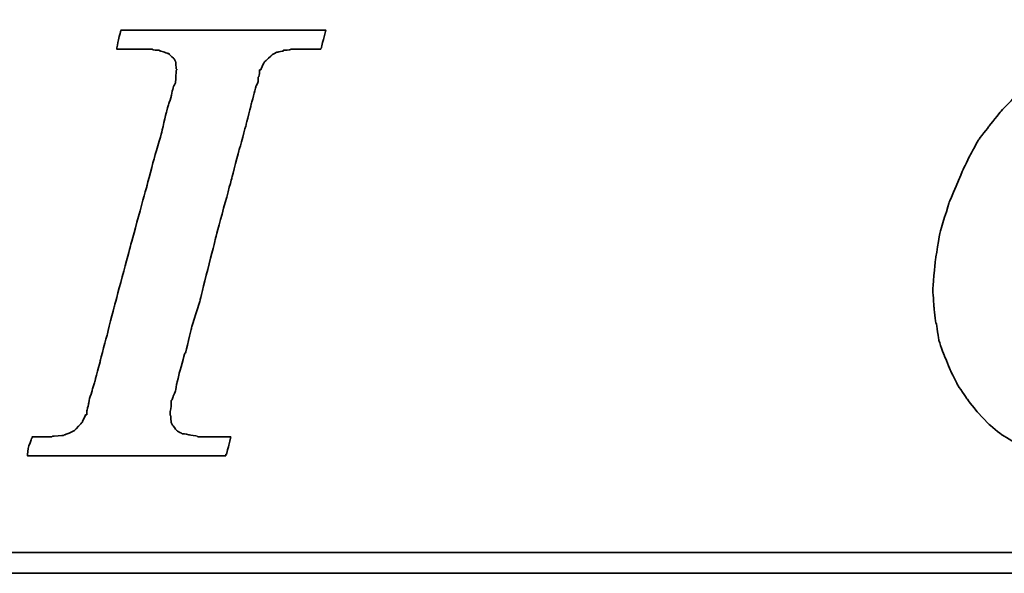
# Model space of a CAD drawing. Extents: x -57 to 243, y 96 to 458.
# Tile 30 of 46: x 217.97 to 221.91, y 128.15 to 130.37. Entities that reach past the tile are written whole.
import ezdxf

# ---------------------------------------------------------------- set-up
doc = ezdxf.new("R2010")
doc.units = 0
doc.header["$MEASUREMENT"] = 0
doc.layers.add('DIM', color=4, linetype='CONTINUOUS')
doc.layers.add('layer 1', color=7, linetype='CONTINUOUS')

# ---------------------------------------------------------------- blocks, each defined once
blk = doc.blocks.new('TBI MOTION logo(完整正式版)')
at = {"layer": 'layer 1', "color": 22, "lineweight": 35}
for points, knots in [([(-11.34375, -6.98375), (-11.34375, -6.98375), (-10.91375, -7.43875), (-10.91375, -7.43875), (-10.91375, -7.43875), (-10.91375, -7.43875), (-10.38625, -7.87125), (-10.38625, -7.87125), (-10.38625, -7.87125), (-10.38625, -7.87125), (-9.81125, -8.20375), (-9.81125, -8.20375), (-9.81125, -8.20375), (-9.81125, -8.20375), (-9.21125, -8.51875), (-9.21125, -8.51875), (-9.21125, -8.51875), (-9.21125, -8.51875), (-8.51625, -8.75875), (-8.51625, -8.75875), (-8.51625, -8.75875), (-8.51625, -8.75875), (-7.77125, -8.90375), (-7.77125, -8.90375), (-7.77125, -8.90375), (-7.77125, -8.90375), (-6.97875, -8.99875), (-6.97875, -8.99875), (-6.97875, -8.99875), (-6.97875, -8.99875), (-6.14125, -9.02375), (-6.14125, -9.02375), (-6.14125, -9.02375), (-6.14125, -9.02375), (-5.37125, -8.99875), (-5.37125, -8.99875), (-5.37125, -8.99875), (-5.37125, -8.99875), (-4.65375, -8.94875), (-4.65375, -8.94875), (-4.65375, -8.94875), (-4.65375, -8.94875), (-3.93375, -8.80625), (-3.93375, -8.80625), (-3.93375, -8.80625), (-3.93375, -8.80625), (-3.21375, -8.66375), (-3.21375, -8.66375), (-3.21375, -8.66375), (-3.21375, -8.66375), (-2.49375, -8.39875), (-2.49375, -8.39875), (-2.49375, -8.39875), (-2.49375, -8.39875), (-1.79875, -8.13375), (-1.79875, -8.13375), (-1.79875, -8.13375), (-1.79875, -8.13375), (-1.17375, -7.84375), (-1.17375, -7.84375), (-1.17375, -7.84375), (-1.17375, -7.84375), (-0.52375, -7.46375), (-0.52375, -7.46375), (-0.52375, -7.46375), (-0.52375, -7.46375), (0.10124, -7.07875), (0.10124, -7.07875), (0.10124, -7.07875), (0.10124, -7.07875), (0.67625, -6.62375), (0.67625, -6.62375), (0.67625, -6.62375), (0.67625, -6.62375), (1.24874, -6.14375), (1.24874, -6.14375), (1.24874, -6.14375), (1.24874, -6.14375), (1.72874, -5.64125), (1.72874, -5.64125), (1.72874, -5.64125), (1.72874, -5.64125), (2.18624, -5.06375), (2.18624, -5.06375), (2.18624, -5.06375), (2.18624, -5.06375), (2.61625, -4.48874), (2.61625, -4.48874), (2.61625, -4.48874), (2.61625, -4.48874), (3.00125, -3.83874), (3.00125, -3.83874), (3.00125, -3.83874), (3.00125, -3.83874), (3.36124, -3.21374), (3.36124, -3.21374), (3.36124, -3.21374), (3.36124, -3.21374), (3.84374, -1.99125), (3.84374, -1.99125), (3.84374, -1.99125), (3.84374, -1.99125), (4.22625, -0.81875), (4.22625, -0.81875), (4.22625, -0.81875), (4.22625, -0.81875), (4.39125, 0.45624), (4.39125, 0.45624), (4.39125, 0.45624), (4.39125, 0.45624), (4.48874, 1.70124), (4.48874, 1.70124), (4.48874, 1.70124), (4.48874, 1.70124), (4.43874, 2.44625), (4.43874, 2.44625), (4.43874, 2.44625), (4.43874, 2.44625), (4.36874, 3.14125), (4.36874, 3.14125), (4.36874, 3.14125), (4.36874, 3.14125), (4.25125, 3.81125), (4.25125, 3.81125), (4.25125, 3.81125), (4.25125, 3.81125), (4.03124, 4.41125), (4.03124, 4.41125), (4.03124, 4.41125), (4.03124, 4.41125), (3.74374, 5.01125), (3.74374, 5.01125), (3.74374, 5.01125), (3.74374, 5.01125), (3.43124, 5.58875), (3.43124, 5.58875), (3.43124, 5.58875), (3.43124, 5.58875), (3.02625, 6.09125), (3.02625, 6.09125), (3.02625, 6.09125), (3.02625, 6.09125), (2.59374, 6.54875), (2.59374, 6.54875), (2.59374, 6.54875), (2.59374, 6.54875), (2.09124, 6.98125), (2.09124, 6.98125), (2.09124, 6.98125), (2.09124, 6.98125), (1.56124, 7.36625), (1.56124, 7.36625), (1.56124, 7.36625), (1.56124, 7.36625), (0.98624, 7.67625), (0.98624, 7.67625), (0.98624, 7.67625), (0.98624, 7.67625), (0.38624, 7.96375), (0.38624, 7.96375), (0.38624, 7.96375), (0.38624, 7.96375), (-0.25875, 8.15625), (-0.25875, 8.15625), (-0.25875, 8.15625), (-0.25875, 8.15625), (-0.98125, 8.30125), (-0.98125, 8.30125), (-0.98125, 8.30125), (-0.98125, 8.30125), (-1.70124, 8.37125), (-1.70124, 8.37125), (-1.70124, 8.37125), (-1.70124, 8.37125), (-2.49375, 8.39624), (-2.49375, 8.39624), (-2.49375, 8.39624), (-2.49375, 8.39624), (-3.28625, 8.37125), (-3.28625, 8.37125), (-3.28625, 8.37125), (-3.28625, 8.37125), (-4.05125, 8.32125), (-4.05125, 8.32125), (-4.05125, 8.32125), (-4.05125, 8.32125), (-4.77375, 8.18125), (-4.77375, 8.18125), (-4.77375, 8.18125), (-4.77375, 8.18125), (-5.51625, 7.96375), (-5.51625, 7.96375), (-5.51625, 7.96375), (-5.51625, 7.96375), (-6.21125, 7.72625), (-6.21125, 7.72625), (-6.21125, 7.72625), (-6.21125, 7.72625), (-6.92875, 7.43625), (-6.92875, 7.43625), (-6.92875, 7.43625), (-6.92875, 7.43625), (-7.57875, 7.10125), (-7.57875, 7.10125), (-7.57875, 7.10125), (-7.57875, 7.10125), (-8.24875, 6.69125), (-8.24875, 6.69125), (-8.24875, 6.69125), (-8.24875, 6.69125), (-8.84875, 6.26125), (-8.84875, 6.26125), (-8.84875, 6.26125), (-8.84875, 6.26125), (-9.42625, 5.78125), (-9.42625, 5.78125), (-9.42625, 5.78125), (-9.42625, 5.78125), (-9.95375, 5.30125), (-9.95375, 5.30125), (-9.95375, 5.30125), (-9.95375, 5.30125), (-10.43375, 4.79624), (-10.43375, 4.79624), (-10.43375, 4.79624), (-10.43375, 4.79624), (-10.88875, 4.22125), (-10.88875, 4.22125), (-10.88875, 4.22125), (-10.88875, 4.22125), (-11.29875, 3.69375), (-11.29875, 3.69375), (-11.29875, 3.69375), (-11.29875, 3.69375), (-11.63375, 3.09125), (-11.63375, 3.09125), (-11.63375, 3.09125), (-11.63375, 3.09125), (-11.91875, 2.49625), (-11.91875, 2.49625), (-11.91875, 2.49625), (-11.91875, 2.49625), (-12.44875, 1.24625), (-12.44875, 1.24625), (-12.44875, 1.24625), (-12.44875, 1.24625), (-12.80875, 0.06874), (-12.80875, 0.06874), (-12.80875, 0.06874), (-12.80875, 0.06874), (-12.99875, -1.07875), (-12.99875, -1.07875), (-12.99875, -1.07875), (-12.99875, -1.07875), (-13.09375, -2.18375), (-13.09375, -2.18375), (-13.09375, -2.18375), (-13.09375, -2.18375), (-13.04875, -2.85375), (-13.04875, -2.85375), (-13.04875, -2.85375), (-13.04875, -2.85375), (-12.97375, -3.50375), (-12.97375, -3.50375), (-12.97375, -3.50375), (-12.97375, -3.50375), (-12.95375, -3.50375), (-12.95375, -3.50375), (-12.95375, -3.50375), (-12.95375, -3.50375), (-12.85375, -4.17375), (-12.85375, -4.17375), (-12.85375, -4.17375), (-12.85375, -4.17375), (-12.63875, -4.77624), (-12.63875, -4.77624), (-12.63875, -4.77624), (-12.63875, -4.77624), (-12.39875, -5.35125), (-12.39875, -5.35125), (-12.39875, -5.35125), (-12.39875, -5.35125), (-12.11375, -5.92875), (-12.11375, -5.92875), (-12.11375, -5.92875), (-12.11375, -5.92875), (-11.75375, -6.45375), (-11.75375, -6.45375), (-11.75375, -6.45375), (-11.75375, -6.45375), (-11.34375, -6.98375), (-11.34375, -6.98375)], [0, 0, 0, 0, 0.01369863, 0.01369863, 0.01369863, 0.01369864, 0.02739726, 0.02739726, 0.02739726, 0.02739727, 0.04109589, 0.04109589, 0.04109589, 0.0410959, 0.05479452, 0.05479452, 0.05479452, 0.05479453, 0.06849315, 0.06849315, 0.06849315, 0.06849316, 0.08219178, 0.08219178, 0.08219178, 0.08219179, 0.09589041, 0.09589041, 0.09589041, 0.09589042, 0.10958904, 0.10958904, 0.10958904, 0.10958905, 0.12328767, 0.12328767, 0.12328767, 0.12328768, 0.1369863, 0.1369863, 0.1369863, 0.13698631, 0.15068493, 0.15068493, 0.15068493, 0.15068494, 0.16438356, 0.16438356, 0.16438356, 0.16438357, 0.17808219, 0.17808219, 0.17808219, 0.1780822, 0.19178082, 0.19178082, 0.19178082, 0.19178083, 0.20547945, 0.20547945, 0.20547945, 0.20547946, 0.21917808, 0.21917808, 0.21917808, 0.21917809, 0.23287671, 0.23287671, 0.23287671, 0.23287672, 0.24657534, 0.24657534, 0.24657534, 0.24657535, 0.26027397, 0.26027397, 0.26027397, 0.26027398, 0.2739726, 0.2739726, 0.2739726, 0.27397261, 0.28767123, 0.28767123, 0.28767123, 0.28767124, 0.30136986, 0.30136986, 0.30136986, 0.30136987, 0.31506849, 0.31506849, 0.31506849, 0.3150685, 0.32876712, 0.32876712, 0.32876712, 0.32876713, 0.34246575, 0.34246575, 0.34246575, 0.34246576, 0.35616438, 0.35616438, 0.35616438, 0.35616439, 0.36986301, 0.36986301, 0.36986301, 0.36986302, 0.38356164, 0.38356164, 0.38356164, 0.38356165, 0.39726027, 0.39726027, 0.39726027, 0.39726028, 0.4109589, 0.4109589, 0.4109589, 0.41095891, 0.42465753, 0.42465753, 0.42465753, 0.42465754, 0.43835616, 0.43835616, 0.43835616, 0.43835617, 0.45205479, 0.45205479, 0.45205479, 0.4520548, 0.46575342, 0.46575342, 0.46575342, 0.46575343, 0.47945205, 0.47945205, 0.47945205, 0.47945206, 0.49315068, 0.49315068, 0.49315068, 0.49315069, 0.50684932, 0.50684932, 0.50684932, 0.50684933, 0.52054795, 0.52054795, 0.52054795, 0.52054796, 0.53424658, 0.53424658, 0.53424658, 0.53424659, 0.54794521, 0.54794521, 0.54794521, 0.54794522, 0.56164384, 0.56164384, 0.56164384, 0.56164385, 0.57534247, 0.57534247, 0.57534247, 0.57534248, 0.5890411, 0.5890411, 0.5890411, 0.58904111, 0.60273973, 0.60273973, 0.60273973, 0.60273974, 0.61643836, 0.61643836, 0.61643836, 0.61643837, 0.63013699, 0.63013699, 0.63013699, 0.630137, 0.64383562, 0.64383562, 0.64383562, 0.64383563, 0.65753425, 0.65753425, 0.65753425, 0.65753426, 0.67123288, 0.67123288, 0.67123288, 0.67123289, 0.68493151, 0.68493151, 0.68493151, 0.68493152, 0.69863014, 0.69863014, 0.69863014, 0.69863015, 0.71232877, 0.71232877, 0.71232877, 0.71232878, 0.7260274, 0.7260274, 0.7260274, 0.72602741, 0.73972603, 0.73972603, 0.73972603, 0.73972604, 0.75342466, 0.75342466, 0.75342466, 0.75342467, 0.76712329, 0.76712329, 0.76712329, 0.7671233, 0.78082192, 0.78082192, 0.78082192, 0.78082193, 0.79452055, 0.79452055, 0.79452055, 0.79452056, 0.80821918, 0.80821918, 0.80821918, 0.80821919, 0.82191781, 0.82191781, 0.82191781, 0.82191782, 0.83561644, 0.83561644, 0.83561644, 0.83561645, 0.84931507, 0.84931507, 0.84931507, 0.84931508, 0.8630137, 0.8630137, 0.8630137, 0.86301371, 0.87671233, 0.87671233, 0.87671233, 0.87671234, 0.89041096, 0.89041096, 0.89041096, 0.89041097, 0.90410959, 0.90410959, 0.90410959, 0.9041096, 0.91780822, 0.91780822, 0.91780822, 0.91780823, 0.93150685, 0.93150685, 0.93150685, 0.93150686, 0.94520548, 0.94520548, 0.94520548, 0.94520549, 0.95890411, 0.95890411, 0.95890411, 0.95890412, 0.97260274, 0.97260274, 0.97260274, 0.97260275, 0.98630137, 0.98630137, 0.98630137, 0.98630138, 1, 1, 1, 1]), ([(-40.59125, -7.94375), (-40.59125, -7.94375), (-40.97375, -7.94375), (-40.97375, -7.94375), (-40.97375, -7.94375), (-40.97375, -7.94375), (-41.38125, -7.94375), (-41.38125, -7.94375), (-41.38125, -7.94375), (-41.38125, -7.94375), (-41.54875, -7.94375), (-41.54875, -7.94375), (-41.54875, -7.94375), (-41.54875, -7.94375), (-41.59875, -7.94375), (-41.59875, -7.94375), (-41.59875, -7.94375), (-41.59875, -7.94375), (-41.88375, -7.94375), (-41.88375, -7.94375), (-41.88375, -7.94375), (-41.88375, -7.94375), (-41.90875, -7.91875), (-41.90875, -7.91875), (-41.90875, -7.91875), (-41.90875, -7.91875), (-42.19875, -7.87125), (-42.19875, -7.87125), (-42.19875, -7.87125), (-42.19875, -7.87125), (-42.43875, -7.82375), (-42.43875, -7.82375), (-42.43875, -7.82375), (-42.43875, -7.82375), (-42.45875, -7.82375), (-42.45875, -7.82375), (-42.45875, -7.82375), (-42.45875, -7.82375), (-42.48625, -7.82375), (-42.48625, -7.82375), (-42.48625, -7.82375), (-42.48625, -7.82375), (-42.67625, -7.72375), (-42.67625, -7.72375), (-42.67625, -7.72375), (-42.67625, -7.72375), (-42.70125, -7.70375), (-42.70125, -7.70375), (-42.70125, -7.70375), (-42.70125, -7.70375), (-42.72375, -7.67875), (-42.72375, -7.67875), (-42.72375, -7.67875), (-42.72375, -7.67875), (-42.86875, -7.48875), (-42.86875, -7.48875), (-42.86875, -7.48875), (-42.86875, -7.48875), (-42.89375, -7.43875), (-42.89375, -7.43875), (-42.89375, -7.43875), (-42.89375, -7.43875), (-42.91875, -7.38875), (-42.91875, -7.38875), (-42.91875, -7.38875), (-42.91875, -7.38875), (-42.93875, -7.12875), (-42.93875, -7.12875), (-42.93875, -7.12875), (-42.93875, -7.12875), (-42.96375, -7.10375), (-42.96375, -7.10375), (-42.96375, -7.10375), (-42.96375, -7.10375), (-42.96375, -7.05375), (-42.96375, -7.05375), (-42.96375, -7.05375), (-42.96375, -7.05375), (-42.96375, -7.00875), (-42.96375, -7.00875), (-42.96375, -7.00875), (-42.96375, -7.00875), (-42.91875, -6.69625), (-42.91875, -6.69625), (-42.91875, -6.69625), (-42.91875, -6.69625), (-42.91875, -6.62375), (-42.91875, -6.62375), (-42.91875, -6.62375), (-42.91875, -6.62375), (-42.91875, -6.59625), (-42.91875, -6.59625), (-42.91875, -6.59625), (-42.91875, -6.59625), (-42.91875, -6.57375), (-42.91875, -6.57375), (-42.91875, -6.57375), (-42.91875, -6.57375), (-42.91875, -6.52875), (-42.91875, -6.52875), (-42.91875, -6.52875), (-42.91875, -6.52875), (-42.89375, -6.50375), (-42.89375, -6.50375), (-42.89375, -6.50375), (-42.89375, -6.50375), (-42.84375, -6.38375), (-42.84375, -6.38375), (-42.84375, -6.38375), (-42.84375, -6.38375), (-42.84375, -6.35875), (-42.84375, -6.35875), (-42.84375, -6.35875), (-42.84375, -6.35875), (-42.74625, -6.14375), (-42.74625, -6.14375), (-42.74625, -6.14375), (-42.74625, -6.14375), (-42.70125, -5.85375), (-42.70125, -5.85375), (-42.70125, -5.85375), (-42.70125, -5.85375), (-42.60375, -5.47125), (-42.60375, -5.47125), (-42.60375, -5.47125), (-42.60375, -5.47125), (-42.60375, -5.44875), (-42.60375, -5.44875), (-42.60375, -5.44875), (-42.60375, -5.44875), (-42.38875, -4.67875), (-42.38875, -4.67875), (-42.38875, -4.67875), (-42.38875, -4.67875), (-42.36375, -4.65375), (-42.36375, -4.65375), (-42.36375, -4.65375), (-42.36375, -4.65375), (-42.12375, -3.69625), (-42.12375, -3.69625), (-42.12375, -3.69625), (-42.12375, -3.69625), (-42.12375, -3.67374), (-42.12375, -3.67374), (-42.12375, -3.67374), (-42.12375, -3.67374), (-41.78875, -2.59374), (-41.78875, -2.59374), (-41.78875, -2.59374), (-41.78875, -2.59374), (-41.18875, -0.19375), (-41.18875, -0.19375), (-41.18875, -0.19375), (-41.18875, -0.19375), (-40.54375, 2.20624), (-40.54375, 2.20624), (-40.54375, 2.20624), (-40.54375, 2.20624), (-40.25375, 3.30875), (-40.25375, 3.30875), (-40.25375, 3.30875), (-40.25375, 3.30875), (-39.98875, 4.27125), (-39.98875, 4.27125), (-39.98875, 4.27125), (-39.98875, 4.27125), (-39.77375, 5.13125), (-39.77375, 5.13125), (-39.77375, 5.13125), (-39.77375, 5.13125), (-39.67875, 5.47125), (-39.67875, 5.47125), (-39.67875, 5.47125), (-39.67875, 5.47125), (-39.60375, 5.75625), (-39.60375, 5.75625), (-39.60375, 5.75625), (-39.60375, 5.75625), (-39.60375, 5.78125), (-39.60375, 5.78125), (-39.60375, 5.78125), (-39.60375, 5.78125), (-39.50875, 5.97125), (-39.50875, 5.97125), (-39.50875, 5.97125), (-39.50875, 5.97125), (-39.50875, 6.13875), (-39.50875, 6.13875), (-39.50875, 6.13875), (-39.50875, 6.13875), (-39.48625, 6.16625), (-39.48625, 6.16625), (-39.48625, 6.16625), (-39.48625, 6.16625), (-39.46125, 6.28625), (-39.46125, 6.28625), (-39.46125, 6.28625), (-39.46125, 6.28625), (-39.46125, 6.42625), (-39.46125, 6.42625), (-39.46125, 6.42625), (-39.46125, 6.42625), (-39.41375, 6.42625), (-39.41375, 6.42625), (-39.41375, 6.42625), (-39.41375, 6.42625), (-39.29375, 6.69125), (-39.29375, 6.69125), (-39.29375, 6.69125), (-39.29375, 6.69125), (-39.26875, 6.74125), (-39.26875, 6.74125), (-39.26875, 6.74125), (-39.26875, 6.74125), (-39.24375, 6.76625), (-39.24375, 6.76625), (-39.24375, 6.76625), (-39.24375, 6.76625), (-38.98375, 7.00624), (-38.98375, 7.00624), (-38.98375, 7.00624), (-38.98375, 7.00624), (-38.95625, 7.02624), (-38.95625, 7.02624), (-38.95625, 7.02624), (-38.95625, 7.02624), (-38.78875, 7.12624), (-38.78875, 7.12624), (-38.78875, 7.12624), (-38.78875, 7.12624), (-38.76375, 7.12624), (-38.76375, 7.12624), (-38.76375, 7.12624), (-38.76375, 7.12624), (-38.74375, 7.12624), (-38.74375, 7.12624), (-38.74375, 7.12624), (-38.74375, 7.12624), (-38.52875, 7.17125), (-38.52875, 7.17125), (-38.52875, 7.17125), (-38.52875, 7.17125), (-38.52875, 7.19624), (-38.52875, 7.19624), (-38.52875, 7.19624), (-38.52875, 7.19624), (-38.50375, 7.19624), (-38.50375, 7.19624), (-38.50375, 7.19624), (-38.50375, 7.19624), (-38.26125, 7.21875), (-38.26125, 7.21875), (-38.26125, 7.21875), (-38.26125, 7.21875), (-38.23875, 7.24624), (-38.23875, 7.24624), (-38.23875, 7.24624), (-38.23875, 7.24624), (-38.21625, 7.24624), (-38.21625, 7.24624), (-38.21625, 7.24624), (-38.21625, 7.24624), (-38.18875, 7.24624), (-38.18875, 7.24624), (-38.18875, 7.24624), (-38.18875, 7.24624), (-37.90375, 7.24624), (-37.90375, 7.24624), (-37.90375, 7.24624), (-37.90375, 7.24624), (-37.85375, 7.24624), (-37.85375, 7.24624), (-37.85375, 7.24624), (-37.85375, 7.24624), (-37.75875, 7.24624), (-37.75875, 7.24624), (-37.75875, 7.24624), (-37.75875, 7.24624), (-37.42375, 7.24624), (-37.42375, 7.24624), (-37.42375, 7.24624), (-37.42375, 7.24624), (-37.08875, 7.24624), (-37.08875, 7.24624), (-37.08875, 7.24624), (-37.08875, 7.24624), (-37.06375, 7.24624), (-37.06375, 7.24624), (-37.06375, 7.24624), (-37.06375, 7.24624), (-37.06375, 7.26624), (-37.06375, 7.26624), (-37.06375, 7.26624), (-37.06375, 7.26624), (-37.03875, 7.29125), (-37.03875, 7.29125), (-37.03875, 7.29125), (-37.03875, 7.29125), (-37.03875, 7.31625), (-37.03875, 7.31625), (-37.03875, 7.31625), (-37.03875, 7.31625), (-36.94125, 7.67625), (-36.94125, 7.67625), (-36.94125, 7.67625), (-36.94125, 7.67625), (-36.86875, 7.98625), (-36.86875, 7.98625), (-36.86875, 7.98625), (-36.86875, 7.98625), (-36.98875, 7.98625), (-36.98875, 7.98625), (-36.98875, 7.98625), (-36.98875, 7.98625), (-37.42375, 7.98625), (-37.42375, 7.98625), (-37.42375, 7.98625), (-37.42375, 7.98625), (-37.94875, 7.98625), (-37.94875, 7.98625), (-37.94875, 7.98625), (-37.94875, 7.98625), (-38.57375, 7.98625), (-38.57375, 7.98625), (-38.57375, 7.98625), (-38.57375, 7.98625), (-39.29375, 7.98625), (-39.29375, 7.98625), (-39.29375, 7.98625), (-39.29375, 7.98625), (-40.82875, 7.98625), (-40.82875, 7.98625), (-40.82875, 7.98625), (-40.82875, 7.98625), (-42.36375, 7.98625), (-42.36375, 7.98625), (-42.36375, 7.98625), (-42.36375, 7.98625), (-43.08375, 7.98625), (-43.08375, 7.98625), (-43.08375, 7.98625), (-43.08375, 7.98625), (-43.70875, 7.98625), (-43.70875, 7.98625), (-43.70875, 7.98625), (-43.70875, 7.98625), (-44.23375, 7.98625), (-44.23375, 7.98625), (-44.23375, 7.98625), (-44.23375, 7.98625), (-44.66875, 7.98625), (-44.66875, 7.98625), (-44.66875, 7.98625), (-44.66875, 7.98625), (-44.88375, 7.98625), (-44.88375, 7.98625), (-44.88375, 7.98625), (-44.88375, 7.98625), (-44.90875, 7.94125), (-44.90875, 7.94125), (-44.90875, 7.94125), (-44.90875, 7.94125), (-44.90875, 7.91625), (-44.90875, 7.91625), (-44.90875, 7.91625), (-44.90875, 7.91625), (-45.00375, 7.55625), (-45.00375, 7.55625), (-45.00375, 7.55625), (-45.00375, 7.55625), (-45.05375, 7.24624), (-45.05375, 7.24624), (-45.05375, 7.24624), (-45.05375, 7.24624), (-44.61875, 7.24624), (-44.61875, 7.24624), (-44.61875, 7.24624), (-44.61875, 7.24624), (-44.11375, 7.24624), (-44.11375, 7.24624), (-44.11375, 7.24624), (-44.11375, 7.24624), (-43.99375, 7.24624), (-43.99375, 7.24624), (-43.99375, 7.24624), (-43.99375, 7.24624), (-43.94625, 7.24624), (-43.94625, 7.24624), (-43.94625, 7.24624), (-43.94625, 7.24624), (-43.92374, 7.24624), (-43.92374, 7.24624), (-43.92374, 7.24624), (-43.92374, 7.24624), (-43.65875, 7.24624), (-43.65875, 7.24624), (-43.65875, 7.24624), (-43.65875, 7.24624), (-43.63875, 7.21875), (-43.63875, 7.21875), (-43.63875, 7.21875), (-43.63875, 7.21875), (-43.46875, 7.19624), (-43.46875, 7.19624), (-43.46875, 7.19624), (-43.46875, 7.19624), (-43.39875, 7.19624), (-43.39875, 7.19624), (-43.39875, 7.19624), (-43.39875, 7.19624), (-43.37125, 7.17125), (-43.37125, 7.17125), (-43.37125, 7.17125), (-43.37125, 7.17125), (-43.34875, 7.17125), (-43.34875, 7.17125), (-43.34875, 7.17125), (-43.34875, 7.17125), (-43.20375, 7.12624), (-43.20375, 7.12624), (-43.20375, 7.12624), (-43.20375, 7.12624), (-43.05875, 7.07624), (-43.05875, 7.07624), (-43.05875, 7.07624), (-43.05875, 7.07624), (-43.01375, 7.07624), (-43.01375, 7.07624), (-43.01375, 7.07624), (-43.01375, 7.07624), (-42.98875, 7.02624), (-42.98875, 7.02624), (-42.98875, 7.02624), (-42.98875, 7.02624), (-42.79875, 6.86125), (-42.79875, 6.86125), (-42.79875, 6.86125), (-42.79875, 6.86125), (-42.77375, 6.81125), (-42.77375, 6.81125), (-42.77375, 6.81125), (-42.77375, 6.81125), (-42.74625, 6.76625), (-42.74625, 6.76625), (-42.74625, 6.76625), (-42.74625, 6.76625), (-42.72375, 6.47625), (-42.72375, 6.47625), (-42.72375, 6.47625), (-42.72375, 6.47625), (-42.70125, 6.45124), (-42.70125, 6.45124), (-42.70125, 6.45124), (-42.70125, 6.45124), (-42.70125, 6.42625), (-42.70125, 6.42625), (-42.70125, 6.42625), (-42.70125, 6.42625), (-42.72375, 6.40625), (-42.72375, 6.40625), (-42.72375, 6.40625), (-42.72375, 6.40625), (-42.74625, 5.97125), (-42.74625, 5.97125), (-42.74625, 5.97125), (-42.74625, 5.97125), (-42.74625, 5.94625), (-42.74625, 5.94625), (-42.74625, 5.94625), (-42.74625, 5.94625), (-42.74625, 5.92625), (-42.74625, 5.92625), (-42.74625, 5.92625), (-42.74625, 5.92625), (-42.77375, 5.87625), (-42.77375, 5.87625), (-42.77375, 5.87625), (-42.77375, 5.87625), (-42.81875, 5.80625), (-42.81875, 5.80625), (-42.81875, 5.80625), (-42.81875, 5.80625), (-42.86875, 5.63625), (-42.86875, 5.63625), (-42.86875, 5.63625), (-42.86875, 5.63625), (-42.91875, 5.39625), (-42.91875, 5.39625), (-42.91875, 5.39625), (-42.91875, 5.39625), (-42.91875, 5.37124), (-42.91875, 5.37124), (-42.91875, 5.37124), (-42.91875, 5.37124), (-43.01375, 5.10874), (-43.01375, 5.10874), (-43.01375, 5.10874), (-43.01375, 5.10874), (-43.10875, 4.77124), (-43.10875, 4.77124), (-43.10875, 4.77124), (-43.10875, 4.77124), (-43.29875, 3.95625), (-43.29875, 3.95625), (-43.29875, 3.95625), (-43.29875, 3.95625), (-43.58875, 2.95125), (-43.58875, 2.95125), (-43.58875, 2.95125), (-43.58875, 2.95125), (-43.87375, 1.87125), (-43.87375, 1.87125), (-43.87375, 1.87125), (-43.87375, 1.87125), (-44.52625, -0.50374), (-44.52625, -0.50374), (-44.52625, -0.50374), (-44.52625, -0.50374), (-45.14875, -2.85375), (-45.14875, -2.85375), (-45.14875, -2.85375), (-45.14875, -2.85375), (-45.43375, -3.95875), (-45.43375, -3.95875), (-45.43375, -3.95875), (-45.43375, -3.95875), (-45.69875, -4.96875), (-45.69875, -4.96875), (-45.69875, -4.96875), (-45.69875, -4.96875), (-45.91375, -5.78375), (-45.91375, -5.78375), (-45.91375, -5.78375), (-45.91375, -5.78375), (-46.01375, -6.11875), (-46.01375, -6.11875), (-46.01375, -6.11875), (-46.01375, -6.11875), (-46.01375, -6.14375), (-46.01375, -6.14375), (-46.01375, -6.14375), (-46.01375, -6.14375), (-46.10875, -6.40875), (-46.10875, -6.40875), (-46.10875, -6.40875), (-46.10875, -6.40875), (-46.15375, -6.64875), (-46.15375, -6.64875), (-46.15375, -6.64875), (-46.15375, -6.64875), (-46.20375, -6.83875), (-46.20375, -6.83875), (-46.20375, -6.83875), (-46.20375, -6.83875), (-46.22875, -6.93375), (-46.22875, -6.93375), (-46.22875, -6.93375), (-46.22875, -6.93375), (-46.22875, -7.07875), (-46.22875, -7.07875), (-46.22875, -7.07875), (-46.22875, -7.07875), (-46.27375, -7.07875), (-46.27375, -7.07875), (-46.27375, -7.07875), (-46.27375, -7.07875), (-46.39375, -7.34375), (-46.39375, -7.34375), (-46.39375, -7.34375), (-46.39375, -7.34375), (-46.39375, -7.36875), (-46.39375, -7.36875), (-46.39375, -7.36875), (-46.39375, -7.36875), (-46.42125, -7.38875), (-46.42125, -7.38875), (-46.42125, -7.38875), (-46.42125, -7.38875), (-46.68375, -7.67875), (-46.68375, -7.67875), (-46.68375, -7.67875), (-46.68375, -7.67875), (-46.70875, -7.70375), (-46.70875, -7.70375), (-46.70875, -7.70375), (-46.70875, -7.70375), (-46.75375, -7.72375), (-46.75375, -7.72375), (-46.75375, -7.72375), (-46.75375, -7.72375), (-47.08875, -7.87125), (-47.08875, -7.87125), (-47.08875, -7.87125), (-47.08875, -7.87125), (-47.11625, -7.87125), (-47.11625, -7.87125), (-47.11625, -7.87125), (-47.11625, -7.87125), (-47.13875, -7.89375), (-47.13875, -7.89375), (-47.13875, -7.89375), (-47.13875, -7.89375), (-47.56875, -7.91875), (-47.56875, -7.91875), (-47.56875, -7.91875), (-47.56875, -7.91875), (-47.59625, -7.94375), (-47.59625, -7.94375), (-47.59625, -7.94375), (-47.59625, -7.94375), (-47.64375, -7.94375), (-47.64375, -7.94375), (-47.64375, -7.94375), (-47.64375, -7.94375), (-47.73625, -7.94375), (-47.73625, -7.94375), (-47.73625, -7.94375), (-47.73625, -7.94375), (-48.07375, -7.94375), (-48.07375, -7.94375), (-48.07375, -7.94375), (-48.07375, -7.94375), (-48.36125, -7.94375), (-48.36125, -7.94375), (-48.36125, -7.94375), (-48.36125, -7.94375), (-48.36125, -7.96625), (-48.36125, -7.96625), (-48.36125, -7.96625), (-48.36125, -7.96625), (-48.36125, -7.99125), (-48.36125, -7.99125), (-48.36125, -7.99125), (-48.36125, -7.99125), (-48.38875, -8.01375), (-48.38875, -8.01375), (-48.38875, -8.01375), (-48.38875, -8.01375), (-48.50875, -8.34875), (-48.50875, -8.34875), (-48.50875, -8.34875), (-48.50875, -8.34875), (-48.55375, -8.68625), (-48.55375, -8.68625), (-48.55375, -8.68625), (-48.55375, -8.68625), (-48.45875, -8.68625), (-48.45875, -8.68625), (-48.45875, -8.68625), (-48.45875, -8.68625), (-48.07375, -8.68625), (-48.07375, -8.68625), (-48.07375, -8.68625), (-48.07375, -8.68625), (-47.52375, -8.68625), (-47.52375, -8.68625), (-47.52375, -8.68625), (-47.52375, -8.68625), (-46.92375, -8.68625), (-46.92375, -8.68625), (-46.92375, -8.68625), (-46.92375, -8.68625), (-46.25375, -8.68625), (-46.25375, -8.68625), (-46.25375, -8.68625), (-46.25375, -8.68625), (-46.20375, -8.68625), (-46.20375, -8.68625), (-46.20375, -8.68625), (-46.20375, -8.68625), (-44.71375, -8.68625), (-44.71375, -8.68625), (-44.71375, -8.68625), (-44.71375, -8.68625), (-43.22875, -8.68625), (-43.22875, -8.68625), (-43.22875, -8.68625), (-43.22875, -8.68625), (-42.55875, -8.68625), (-42.55875, -8.68625), (-42.55875, -8.68625), (-42.55875, -8.68625), (-42.50875, -8.68625), (-42.50875, -8.68625), (-42.50875, -8.68625), (-42.50875, -8.68625), (-41.93375, -8.68625), (-41.93375, -8.68625), (-41.93375, -8.68625), (-41.93375, -8.68625), (-41.38125, -8.68625), (-41.38125, -8.68625), (-41.38125, -8.68625), (-41.38125, -8.68625), (-40.97375, -8.68625), (-40.97375, -8.68625), (-40.97375, -8.68625), (-40.97375, -8.68625), (-40.78125, -8.68625), (-40.78125, -8.68625), (-40.78125, -8.68625), (-40.78125, -8.68625), (-40.78125, -8.63875), (-40.78125, -8.63875), (-40.78125, -8.63875), (-40.78125, -8.63875), (-40.75875, -8.63875), (-40.75875, -8.63875), (-40.75875, -8.63875), (-40.75875, -8.63875), (-40.66375, -8.27875), (-40.66375, -8.27875), (-40.66375, -8.27875), (-40.66375, -8.27875), (-40.59125, -7.94375), (-40.59125, -7.94375)], [0, 0, 0, 0, 0.00558659, 0.00558659, 0.00558659, 0.0055866, 0.01117318, 0.01117318, 0.01117318, 0.01117319, 0.01675978, 0.01675978, 0.01675978, 0.01675979, 0.02234637, 0.02234637, 0.02234637, 0.02234638, 0.02793296, 0.02793296, 0.02793296, 0.02793297, 0.03351955, 0.03351955, 0.03351955, 0.03351956, 0.03910615, 0.03910615, 0.03910615, 0.03910616, 0.04469274, 0.04469274, 0.04469274, 0.04469275, 0.05027933, 0.05027933, 0.05027933, 0.05027934, 0.05586592, 0.05586592, 0.05586592, 0.05586593, 0.06145251, 0.06145251, 0.06145251, 0.06145252, 0.06703911, 0.06703911, 0.06703911, 0.06703912, 0.0726257, 0.0726257, 0.0726257, 0.07262571, 0.07821229, 0.07821229, 0.07821229, 0.0782123, 0.08379888, 0.08379888, 0.08379888, 0.08379889, 0.08938547, 0.08938547, 0.08938547, 0.08938548, 0.09497207, 0.09497207, 0.09497207, 0.09497208, 0.10055866, 0.10055866, 0.10055866, 0.10055867, 0.10614525, 0.10614525, 0.10614525, 0.10614526, 0.11173184, 0.11173184, 0.11173184, 0.11173185, 0.11731844, 0.11731844, 0.11731844, 0.11731845, 0.12290503, 0.12290503, 0.12290503, 0.12290504, 0.12849162, 0.12849162, 0.12849162, 0.12849163, 0.13407821, 0.13407821, 0.13407821, 0.13407822, 0.1396648, 0.1396648, 0.1396648, 0.13966481, 0.1452514, 0.1452514, 0.1452514, 0.14525141, 0.15083799, 0.15083799, 0.15083799, 0.150838, 0.15642458, 0.15642458, 0.15642458, 0.15642459, 0.16201117, 0.16201117, 0.16201117, 0.16201118, 0.16759777, 0.16759777, 0.16759777, 0.16759778, 0.17318436, 0.17318436, 0.17318436, 0.17318437, 0.17877095, 0.17877095, 0.17877095, 0.17877096, 0.18435754, 0.18435754, 0.18435754, 0.18435755, 0.18994413, 0.18994413, 0.18994413, 0.18994414, 0.19553073, 0.19553073, 0.19553073, 0.19553074, 0.20111732, 0.20111732, 0.20111732, 0.20111733, 0.20670391, 0.20670391, 0.20670391, 0.20670392, 0.2122905, 0.2122905, 0.2122905, 0.21229051, 0.21787709, 0.21787709, 0.21787709, 0.2178771, 0.22346369, 0.22346369, 0.22346369, 0.2234637, 0.22905028, 0.22905028, 0.22905028, 0.22905029, 0.23463687, 0.23463687, 0.23463687, 0.23463688, 0.24022346, 0.24022346, 0.24022346, 0.24022347, 0.24581006, 0.24581006, 0.24581006, 0.24581007, 0.25139665, 0.25139665, 0.25139665, 0.25139666, 0.25698324, 0.25698324, 0.25698324, 0.25698325, 0.26256983, 0.26256983, 0.26256983, 0.26256984, 0.26815642, 0.26815642, 0.26815642, 0.26815643, 0.27374302, 0.27374302, 0.27374302, 0.27374303, 0.27932961, 0.27932961, 0.27932961, 0.27932962, 0.2849162, 0.2849162, 0.2849162, 0.28491621, 0.29050279, 0.29050279, 0.29050279, 0.2905028, 0.29608939, 0.29608939, 0.29608939, 0.2960894, 0.30167598, 0.30167598, 0.30167598, 0.30167599, 0.30726257, 0.30726257, 0.30726257, 0.30726258, 0.31284916, 0.31284916, 0.31284916, 0.31284917, 0.31843575, 0.31843575, 0.31843575, 0.31843576, 0.32402235, 0.32402235, 0.32402235, 0.32402236, 0.32960894, 0.32960894, 0.32960894, 0.32960895, 0.33519553, 0.33519553, 0.33519553, 0.33519554, 0.34078212, 0.34078212, 0.34078212, 0.34078213, 0.34636872, 0.34636872, 0.34636872, 0.34636873, 0.35195531, 0.35195531, 0.35195531, 0.35195532, 0.3575419, 0.3575419, 0.3575419, 0.35754191, 0.36312849, 0.36312849, 0.36312849, 0.3631285, 0.36871508, 0.36871508, 0.36871508, 0.36871509, 0.37430168, 0.37430168, 0.37430168, 0.37430169, 0.37988827, 0.37988827, 0.37988827, 0.37988828, 0.38547486, 0.38547486, 0.38547486, 0.38547487, 0.39106145, 0.39106145, 0.39106145, 0.39106146, 0.39664804, 0.39664804, 0.39664804, 0.39664805, 0.40223464, 0.40223464, 0.40223464, 0.40223465, 0.40782123, 0.40782123, 0.40782123, 0.40782124, 0.41340782, 0.41340782, 0.41340782, 0.41340783, 0.41899441, 0.41899441, 0.41899441, 0.41899442, 0.42458101, 0.42458101, 0.42458101, 0.42458102, 0.4301676, 0.4301676, 0.4301676, 0.43016761, 0.43575419, 0.43575419, 0.43575419, 0.4357542, 0.44134078, 0.44134078, 0.44134078, 0.44134079, 0.44692737, 0.44692737, 0.44692737, 0.44692738, 0.45251397, 0.45251397, 0.45251397, 0.45251398, 0.45810056, 0.45810056, 0.45810056, 0.45810057, 0.46368715, 0.46368715, 0.46368715, 0.46368716, 0.46927374, 0.46927374, 0.46927374, 0.46927375, 0.47486034, 0.47486034, 0.47486034, 0.47486035, 0.48044693, 0.48044693, 0.48044693, 0.48044694, 0.48603352, 0.48603352, 0.48603352, 0.48603353, 0.49162011, 0.49162011, 0.49162011, 0.49162012, 0.4972067, 0.4972067, 0.4972067, 0.49720671, 0.5027933, 0.5027933, 0.5027933, 0.50279331, 0.50837989, 0.50837989, 0.50837989, 0.5083799, 0.51396648, 0.51396648, 0.51396648, 0.51396649, 0.51955307, 0.51955307, 0.51955307, 0.51955308, 0.52513966, 0.52513966, 0.52513966, 0.52513967, 0.53072626, 0.53072626, 0.53072626, 0.53072627, 0.53631285, 0.53631285, 0.53631285, 0.53631286, 0.54189944, 0.54189944, 0.54189944, 0.54189945, 0.54748603, 0.54748603, 0.54748603, 0.54748604, 0.55307263, 0.55307263, 0.55307263, 0.55307264, 0.55865922, 0.55865922, 0.55865922, 0.55865923, 0.56424581, 0.56424581, 0.56424581, 0.56424582, 0.5698324, 0.5698324, 0.5698324, 0.56983241, 0.57541899, 0.57541899, 0.57541899, 0.575419, 0.58100559, 0.58100559, 0.58100559, 0.5810056, 0.58659218, 0.58659218, 0.58659218, 0.58659219, 0.59217877, 0.59217877, 0.59217877, 0.59217878, 0.59776536, 0.59776536, 0.59776536, 0.59776537, 0.60335196, 0.60335196, 0.60335196, 0.60335197, 0.60893855, 0.60893855, 0.60893855, 0.60893856, 0.61452514, 0.61452514, 0.61452514, 0.61452515, 0.62011173, 0.62011173, 0.62011173, 0.62011174, 0.62569832, 0.62569832, 0.62569832, 0.62569833, 0.63128492, 0.63128492, 0.63128492, 0.63128493, 0.63687151, 0.63687151, 0.63687151, 0.63687152, 0.6424581, 0.6424581, 0.6424581, 0.64245811, 0.64804469, 0.64804469, 0.64804469, 0.6480447, 0.65363128, 0.65363128, 0.65363128, 0.65363129, 0.65921788, 0.65921788, 0.65921788, 0.65921789, 0.66480447, 0.66480447, 0.66480447, 0.66480448, 0.67039106, 0.67039106, 0.67039106, 0.67039107, 0.67597765, 0.67597765, 0.67597765, 0.67597766, 0.68156425, 0.68156425, 0.68156425, 0.68156426, 0.68715084, 0.68715084, 0.68715084, 0.68715085, 0.69273743, 0.69273743, 0.69273743, 0.69273744, 0.69832402, 0.69832402, 0.69832402, 0.69832403, 0.70391061, 0.70391061, 0.70391061, 0.70391062, 0.70949721, 0.70949721, 0.70949721, 0.70949722, 0.7150838, 0.7150838, 0.7150838, 0.71508381, 0.72067039, 0.72067039, 0.72067039, 0.7206704, 0.72625698, 0.72625698, 0.72625698, 0.72625699, 0.73184358, 0.73184358, 0.73184358, 0.73184359, 0.73743017, 0.73743017, 0.73743017, 0.73743018, 0.74301676, 0.74301676, 0.74301676, 0.74301677, 0.74860335, 0.74860335, 0.74860335, 0.74860336, 0.75418994, 0.75418994, 0.75418994, 0.75418995, 0.75977654, 0.75977654, 0.75977654, 0.75977655, 0.76536313, 0.76536313, 0.76536313, 0.76536314, 0.77094972, 0.77094972, 0.77094972, 0.77094973, 0.77653631, 0.77653631, 0.77653631, 0.77653632, 0.78212291, 0.78212291, 0.78212291, 0.78212292, 0.7877095, 0.7877095, 0.7877095, 0.78770951, 0.79329609, 0.79329609, 0.79329609, 0.7932961, 0.79888268, 0.79888268, 0.79888268, 0.79888269, 0.80446927, 0.80446927, 0.80446927, 0.80446928, 0.81005587, 0.81005587, 0.81005587, 0.81005588, 0.81564246, 0.81564246, 0.81564246, 0.81564247, 0.82122905, 0.82122905, 0.82122905, 0.82122906, 0.82681564, 0.82681564, 0.82681564, 0.82681565, 0.83240223, 0.83240223, 0.83240223, 0.83240224, 0.83798883, 0.83798883, 0.83798883, 0.83798884, 0.84357542, 0.84357542, 0.84357542, 0.84357543, 0.84916201, 0.84916201, 0.84916201, 0.84916202, 0.8547486, 0.8547486, 0.8547486, 0.85474861, 0.8603352, 0.8603352, 0.8603352, 0.86033521, 0.86592179, 0.86592179, 0.86592179, 0.8659218, 0.87150838, 0.87150838, 0.87150838, 0.87150839, 0.87709497, 0.87709497, 0.87709497, 0.87709498, 0.88268156, 0.88268156, 0.88268156, 0.88268157, 0.88826816, 0.88826816, 0.88826816, 0.88826817, 0.89385475, 0.89385475, 0.89385475, 0.89385476, 0.89944134, 0.89944134, 0.89944134, 0.89944135, 0.90502793, 0.90502793, 0.90502793, 0.90502794, 0.91061453, 0.91061453, 0.91061453, 0.91061454, 0.91620112, 0.91620112, 0.91620112, 0.91620113, 0.92178771, 0.92178771, 0.92178771, 0.92178772, 0.9273743, 0.9273743, 0.9273743, 0.92737431, 0.93296089, 0.93296089, 0.93296089, 0.9329609, 0.93854749, 0.93854749, 0.93854749, 0.9385475, 0.94413408, 0.94413408, 0.94413408, 0.94413409, 0.94972067, 0.94972067, 0.94972067, 0.94972068, 0.95530726, 0.95530726, 0.95530726, 0.95530727, 0.96089385, 0.96089385, 0.96089385, 0.96089386, 0.96648045, 0.96648045, 0.96648045, 0.96648046, 0.97206704, 0.97206704, 0.97206704, 0.97206705, 0.97765363, 0.97765363, 0.97765363, 0.97765364, 0.98324022, 0.98324022, 0.98324022, 0.98324023, 0.98882682, 0.98882682, 0.98882682, 0.98882683, 0.99441341, 0.99441341, 0.99441341, 0.99441342, 1, 1, 1, 1]), ([(75.90875, -9.47875), (75.90875, -9.47875), (75.90875, -12.28625), (75.90875, -12.28625), (75.90875, -12.28625), (75.90875, -12.28625), (75.90875, -12.47875), (75.90875, -12.47875), (75.90875, -12.47875), (75.90875, -12.47875), (75.71625, -12.47875), (75.71625, -12.47875), (75.71625, -12.47875), (75.71625, -12.47875), (-88.32875, -12.47875), (-88.32875, -12.47875), (-88.32875, -12.47875), (-88.32875, -12.47875), (-88.32875, -13.29375), (-88.32875, -13.29375), (-88.32875, -13.29375), (-88.32875, -13.29375), (82.89125, -13.29375), (82.89125, -13.29375), (82.89125, -13.29375), (82.89125, -13.29375), (75.90875, -9.47875), (75.90875, -9.47875)], [0, 0, 0, 0, 0.14285714, 0.14285714, 0.14285714, 0.14285715, 0.28571429, 0.28571429, 0.28571429, 0.2857143, 0.42857143, 0.42857143, 0.42857143, 0.42857144, 0.57142857, 0.57142857, 0.57142857, 0.57142858, 0.71428571, 0.71428571, 0.71428571, 0.71428572, 0.85714286, 0.85714286, 0.85714286, 0.85714287, 1, 1, 1, 1])]:
    blk.add_open_spline(points, degree=3, knots=knots, dxfattribs=at)

msp = doc.modelspace()

# ---------------------------------------------------------------- block references
at = {"layer": 'DIM', "color": 7, "xscale": 0.1021636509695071, "yscale": 0.1021636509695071, "zscale": 0.1021636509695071}
msp.add_blockref('TBI MOTION logo(完整正式版)', (222.965, 129.5093), dxfattribs=at)

doc.saveas('drawing.dxf')
